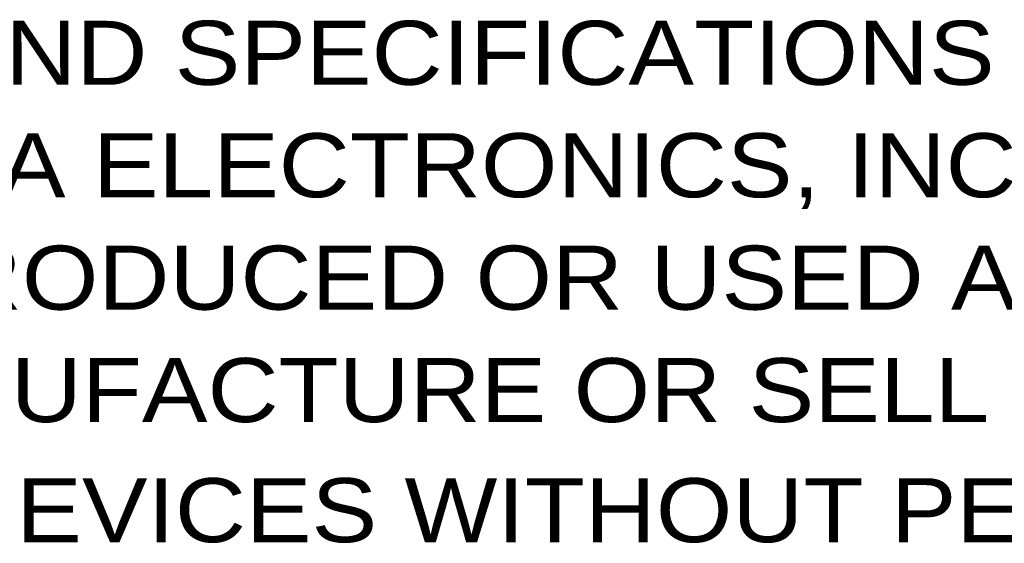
# Model space of a CAD drawing. Extents: x -74 to 556, y -100 to 345.
# Tile 10 of 19: x 358 to 399, y -60 to -38. Entities that reach past the tile are written whole.
import ezdxf

# ---------------------------------------------------------------- set-up
doc = ezdxf.new("R2010")
doc.units = 0
doc.header["$LTSCALE"] = 23.1
doc.header["$MEASUREMENT"] = 0
doc.layers.add('DRAWING FRAME', color=1, linetype='CONTINUOUS')
doc.styles.add('ARIAL', font='ARIAL.TTF')

msp = doc.modelspace()

# ---------------------------------------------------------------- texts
at = {"layer": 'DRAWING FRAME', "color": 1, "style": 'ARIAL', "width": 1.1}
for s, p in [('THESE DRAWINGS AND SPECIFICATIONS ARE THE', (316.933387, -40.596194)), ('PROPERTY OF DELTA ELECTRONICS, INC. AND', (316.933387, -45.23448)), ('SHALL NOT BE REPRODUCED OR USED AS THE', (316.933387, -49.872765)), ('BASIS FOR THE MANUFACTURE OR SELL OF', (316.933387, -54.511051)), ('APPARATUSES OR DEVICES WITHOUT PERMISSION.', (316.933387, -59.465869))]:
    msp.add_text(s, height=2.64, dxfattribs=at).set_placement(p)

doc.saveas('drawing.dxf')
